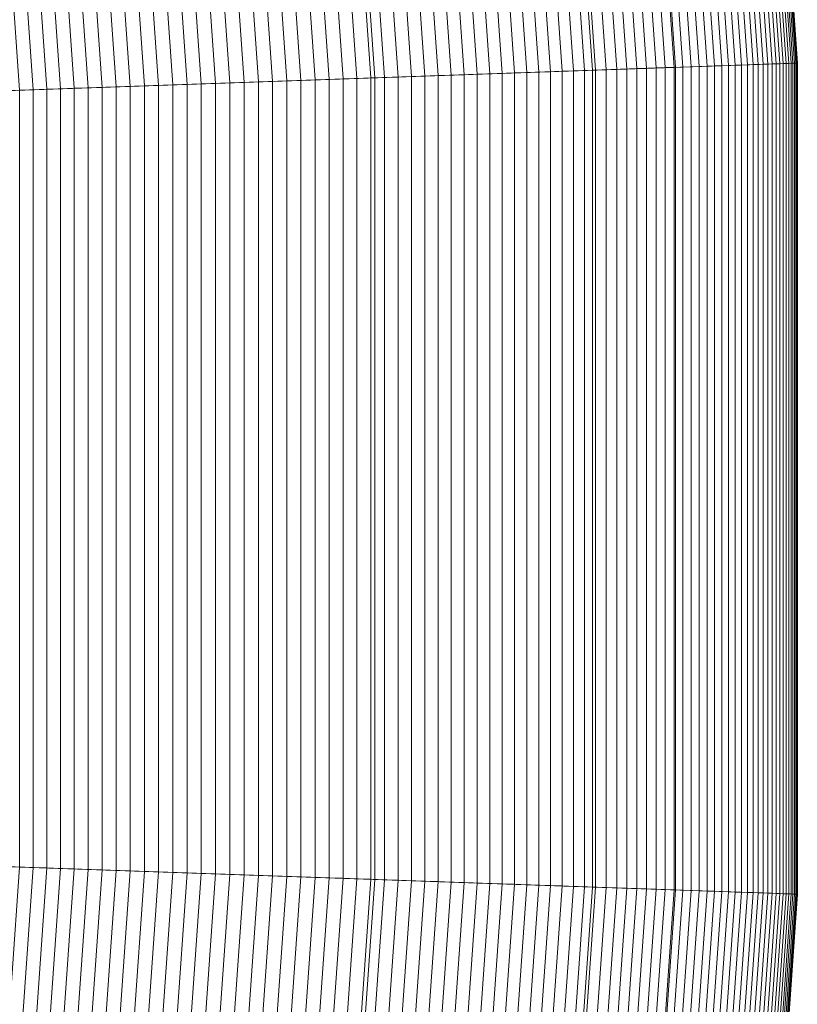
# Model space of a CAD drawing. Header units: centimetres. Extents: x -21.9 to 23.1, y -23 to 22.
# Tile 105 of 191: x 21.6 to 23.1, y -1.5 to 0.4. Entities that reach past the tile are written whole.
import ezdxf

# ---------------------------------------------------------------- set-up
doc = ezdxf.new("R2010")
doc.units = ezdxf.units.CM
doc.header["$LTSCALE"] = 2.54
doc.layers.add('Lucido design-1', color=7, linetype='Continuous')

# ---------------------------------------------------------------- blocks, each defined once
blk = doc.blocks.new('Gruppo-2-1')
at = {"color": 5, "linetype": 'Continuous', "lineweight": 9}
for points in [[(23.0591, 0.2749, -1001.3271), (22.9496, 1.8408, -1001.3271), (12.6165, 0.7548, -1001.3271), (12.6754, -0.0877, -1001.3271)], [(22.2608, 0.247, -1010.1271), (22.1552, 1.7574, -1010.1271), (22.9496, 1.8408, -1010.1271), (23.0591, 0.2749, -1010.1271)], [(22.6723, 0.2614, -940.9271), (22.5647, 1.8004, -940.9271), (22.9496, 1.8408, -940.9271), (23.0591, 0.2749, -940.9271)], [(22.8885, 0.2689, -923.4387), (22.7799, 1.823, -923.4387), (22.7652, 1.8215, -923.416), (22.8738, 0.2684, -923.416)], [(22.9027, 0.2694, -923.4616), (22.7939, 1.8245, -923.4616), (22.7799, 1.823, -923.4387), (22.8885, 0.2689, -923.4387)], [(22.9163, 0.2699, -923.485), (22.8075, 1.8259, -923.485), (22.7939, 1.8245, -923.4616), (22.9027, 0.2694, -923.4616)], [(22.9293, 0.2704, -923.5086), (22.8204, 1.8273, -923.5086), (22.8075, 1.8259, -923.485), (22.9163, 0.2699, -923.485)], [(22.9417, 0.2708, -923.5326), (22.8328, 1.8286, -923.5326), (22.8204, 1.8273, -923.5086), (22.9293, 0.2704, -923.5086)], [(22.9535, 0.2712, -923.5568), (22.8445, 1.8298, -923.5568), (22.8328, 1.8286, -923.5326), (22.9417, 0.2708, -923.5326)], [(22.9648, 0.2716, -923.5814), (22.8557, 1.831, -923.5814), (22.8445, 1.8298, -923.5568), (22.9535, 0.2712, -923.5568)], [(22.9754, 0.272, -923.6062), (22.8663, 1.8321, -923.6062), (22.8557, 1.831, -923.5814), (22.9648, 0.2716, -923.5814)], [(22.9854, 0.2723, -923.6312), (22.8763, 1.8331, -923.6312), (22.8663, 1.8321, -923.6062), (22.9754, 0.272, -923.6062)], [(22.9948, 0.2726, -923.6565), (22.8856, 1.8341, -923.6565), (22.8763, 1.8331, -923.6312), (22.9854, 0.2723, -923.6312)], [(23.0036, 0.273, -923.6821), (22.8944, 1.835, -923.6821), (22.8856, 1.8341, -923.6565), (22.9948, 0.2726, -923.6565)], [(23.0117, 0.2732, -923.7078), (22.9025, 1.8359, -923.7078), (22.8944, 1.835, -923.6821), (23.0036, 0.273, -923.6821)], [(23.0192, 0.2735, -923.7337), (22.9099, 1.8367, -923.7337), (22.9025, 1.8359, -923.7078), (23.0117, 0.2732, -923.7078)], [(23.0261, 0.2737, -923.7598), (22.9168, 1.8374, -923.7598), (22.9099, 1.8367, -923.7337), (23.0192, 0.2735, -923.7337)], [(23.0324, 0.274, -923.7861), (22.923, 1.8381, -923.7861), (22.9168, 1.8374, -923.7598), (23.0261, 0.2737, -923.7598)], [(23.0379, 0.2742, -923.8125), (22.9285, 1.8386, -923.8125), (22.923, 1.8381, -923.7861), (23.0324, 0.274, -923.7861)], [(23.0429, 0.2743, -923.839), (22.9335, 1.8392, -923.839), (22.9285, 1.8386, -923.8125), (23.0379, 0.2742, -923.8125)], [(23.0472, 0.2745, -923.8657), (22.9377, 1.8396, -923.8657), (22.9335, 1.8392, -923.839), (23.0429, 0.2743, -923.839)], [(23.0508, 0.2746, -923.8924), (22.9413, 1.84, -923.8924), (22.9377, 1.8396, -923.8657), (23.0472, 0.2745, -923.8657)], [(23.0538, 0.2747, -923.9193), (22.9443, 1.8403, -923.9193), (22.9413, 1.84, -923.8924), (23.0508, 0.2746, -923.8924)], [(23.0561, 0.2748, -923.9462), (22.9466, 1.8405, -923.9462), (22.9443, 1.8403, -923.9193), (23.0538, 0.2747, -923.9193)], [(23.0577, 0.2748, -923.9731), (22.9482, 1.8407, -923.9731), (22.9466, 1.8405, -923.9462), (23.0561, 0.2748, -923.9462)], [(23.0587, 0.2749, -924.0001), (22.9492, 1.8408, -924.0001), (22.9482, 1.8407, -923.9731), (23.0577, 0.2748, -923.9731)], [(23.0591, 0.2749, -924.0271), (22.9496, 1.8408, -924.0271), (22.9492, 1.8408, -924.0001), (23.0587, 0.2749, -924.0001)], [(23.0591, 0.2749, -1010.1271), (22.9496, 1.8408, -1010.1271), (22.9496, 1.8408, -1001.3271), (23.0591, 0.2749, -1001.3271)], [(23.0591, 0.2749, -940.9271), (22.9496, 1.8408, -940.9271), (22.9496, 1.8408, -924.0271), (23.0591, 0.2749, -924.0271)], [(22.6723, 0.2614, -941.3271), (22.5647, 1.8004, -941.3271), (22.7208, 1.8168, -941.3271), (22.8292, 0.2669, -941.3271)], [(22.8292, 0.2669, -1000.9271), (22.7208, 1.8168, -1000.9271), (22.5647, 1.8004, -1000.9271), (22.6723, 0.2614, -1000.9271)], [(22.7178, 0.263, -923.2305), (22.61, 1.8052, -923.2305), (22.5903, 1.8031, -923.2122), (22.6981, 0.2623, -923.2122)], [(22.7371, 0.2636, -923.2494), (22.6292, 1.8072, -923.2494), (22.61, 1.8052, -923.2305), (22.7178, 0.263, -923.2305)], [(22.756, 0.2643, -923.2687), (22.6479, 1.8091, -923.2687), (22.6292, 1.8072, -923.2494), (22.7371, 0.2636, -923.2494)], [(22.7743, 0.2649, -923.2885), (22.6662, 1.8111, -923.2885), (22.6479, 1.8091, -923.2687), (22.756, 0.2643, -923.2687)], [(22.7922, 0.2656, -923.3087), (22.684, 1.8129, -923.3087), (22.6662, 1.8111, -923.2885), (22.7743, 0.2649, -923.2885)], [(22.8096, 0.2662, -923.3293), (22.7013, 1.8148, -923.3293), (22.684, 1.8129, -923.3087), (22.7922, 0.2656, -923.3087)], [(22.8264, 0.2668, -923.3504), (22.7181, 1.8165, -923.3504), (22.7013, 1.8148, -923.3293), (22.8096, 0.2662, -923.3293)], [(22.8428, 0.2673, -923.3719), (22.7343, 1.8182, -923.3719), (22.7181, 1.8165, -923.3504), (22.8264, 0.2668, -923.3504)], [(22.8292, 0.2669, -941.3271), (22.7208, 1.8168, -941.3271), (22.7208, 1.8168, -1000.9271), (22.8292, 0.2669, -1000.9271)], [(22.8586, 0.2679, -923.3938), (22.75, 1.8199, -923.3938), (22.7343, 1.8182, -923.3719), (22.8428, 0.2673, -923.3719)], [(22.8738, 0.2684, -923.416), (22.7652, 1.8215, -923.416), (22.75, 1.8199, -923.3938), (22.8586, 0.2679, -923.3938)], [(10.5767, -0.161, -940.4271), (10.528, 0.5353, -940.4271), (22.5647, 1.8004, -940.4271), (22.6723, 0.2614, -940.4271)], [(10.5767, -0.161, -940.4271), (10.528, 0.5353, -940.4271), (22.5647, 1.8004, -940.4271), (22.6723, 0.2614, -940.4271)], [(22.6723, 0.2614, -1001.3271), (22.5647, 1.8004, -1001.3271), (12.6165, 0.7548, -1001.3271), (12.6754, -0.0877, -1001.3271)], [(22.548, 0.257, -923.0979), (22.4409, 1.7874, -923.0979), (22.4181, 1.785, -923.0837), (22.525, 0.2562, -923.0837)], [(22.5706, 0.2578, -923.1126), (22.4634, 1.7898, -923.1126), (22.4409, 1.7874, -923.0979), (22.548, 0.257, -923.0979)], [(22.5928, 0.2586, -923.1279), (22.4856, 1.7921, -923.1279), (22.4634, 1.7898, -923.1126), (22.5706, 0.2578, -923.1126)], [(22.6147, 0.2594, -923.1437), (22.5073, 1.7944, -923.1437), (22.4856, 1.7921, -923.1279), (22.5928, 0.2586, -923.1279)], [(22.6361, 0.2601, -923.16), (22.5287, 1.7966, -923.16), (22.5073, 1.7944, -923.1437), (22.6147, 0.2594, -923.1437)], [(22.6572, 0.2609, -923.1769), (22.5497, 1.7988, -923.1769), (22.5287, 1.7966, -923.16), (22.6361, 0.2601, -923.16)], [(22.6779, 0.2616, -923.1943), (22.5702, 1.801, -923.1943), (22.5497, 1.7988, -923.1769), (22.6572, 0.2609, -923.1769)], [(22.6723, 0.2614, -940.4271), (22.5647, 1.8004, -940.4271), (22.5647, 1.8004, -941.3271), (22.6723, 0.2614, -941.3271)], [(22.6723, 0.2614, -1000.9271), (22.5647, 1.8004, -1000.9271), (22.5647, 1.8004, -1001.3271), (22.6723, 0.2614, -1001.3271)], [(22.6723, 0.2614, -940.4271), (22.5647, 1.8004, -940.4271), (22.5647, 1.8004, -940.9271), (22.6723, 0.2614, -940.9271)], [(22.6981, 0.2623, -923.2122), (22.5903, 1.8031, -923.2122), (22.5702, 1.801, -923.1943), (22.6779, 0.2616, -923.1943)], [(22.3555, 0.2503, -923.0009), (22.2494, 1.7673, -923.0009), (22.2243, 1.7646, -922.9915), (22.3302, 0.2494, -922.9915)], [(22.3805, 0.2512, -923.011), (22.2743, 1.7699, -923.011), (22.2494, 1.7673, -923.0009), (22.3555, 0.2503, -923.0009)], [(22.4053, 0.2521, -923.0216), (22.299, 1.7725, -923.0216), (22.2743, 1.7699, -923.011), (22.3805, 0.2512, -923.011)], [(22.4299, 0.2529, -923.0328), (22.3234, 1.775, -923.0328), (22.299, 1.7725, -923.0216), (22.4053, 0.2521, -923.0216)], [(22.4541, 0.2538, -923.0447), (22.3476, 1.7776, -923.0447), (22.3234, 1.775, -923.0328), (22.4299, 0.2529, -923.0328)], [(22.4781, 0.2546, -923.0571), (22.3714, 1.7801, -923.0571), (22.3476, 1.7776, -923.0447), (22.4541, 0.2538, -923.0447)], [(22.5017, 0.2554, -923.0701), (22.3949, 1.7825, -923.0701), (22.3714, 1.7801, -923.0571), (22.4781, 0.2546, -923.0571)], [(22.525, 0.2562, -923.0837), (22.4181, 1.785, -923.0837), (22.3949, 1.7825, -923.0701), (22.5017, 0.2554, -923.0701)], [(12.6754, -0.0877, -1010.9271), (12.6165, 0.7548, -1010.9271), (22.1552, 1.7574, -1010.9271), (22.2608, 0.247, -1010.9271)], [(22.1744, 0.244, -922.9484), (22.0692, 1.7483, -922.9484), (22.0428, 1.7455, -922.9434), (22.1478, 0.2431, -922.9434)], [(22.2007, 0.2449, -922.954), (22.0954, 1.7511, -922.954), (22.0692, 1.7483, -922.9484), (22.1744, 0.244, -922.9484)], [(22.227, 0.2458, -922.9602), (22.1215, 1.7538, -922.9602), (22.0954, 1.7511, -922.954), (22.2007, 0.2449, -922.954)], [(22.2531, 0.2467, -922.9671), (22.1475, 1.7565, -922.9671), (22.1215, 1.7538, -922.9602), (22.227, 0.2458, -922.9602)], [(22.279, 0.2476, -922.9746), (22.1733, 1.7593, -922.9746), (22.1475, 1.7565, -922.9671), (22.2531, 0.2467, -922.9671)], [(22.2608, 0.247, -1010.9271), (22.1552, 1.7574, -1010.9271), (22.1552, 1.7574, -1010.1271), (22.2608, 0.247, -1010.1271)], [(22.3047, 0.2485, -922.9828), (22.1989, 1.7619, -922.9828), (22.1733, 1.7593, -922.9746), (22.279, 0.2476, -922.9746)], [(22.3302, 0.2494, -922.9915), (22.2243, 1.7646, -922.9915), (22.1989, 1.7619, -922.9828), (22.3047, 0.2485, -922.9828)], [(22.0139, 0.2384, -922.9286), (21.9094, 1.7315, -922.9286), (21.8826, 1.7287, -922.9276), (21.9869, 0.2374, -922.9276)], [(22.0408, 0.2393, -922.9302), (21.9362, 1.7343, -922.9302), (21.9094, 1.7315, -922.9286), (22.0139, 0.2384, -922.9286)], [(22.0677, 0.2403, -922.9325), (21.963, 1.7372, -922.9325), (21.9362, 1.7343, -922.9302), (22.0408, 0.2393, -922.9302)], [(22.0945, 0.2412, -922.9355), (21.9897, 1.74, -922.9355), (21.963, 1.7372, -922.9325), (22.0677, 0.2403, -922.9325)], [(22.1212, 0.2421, -922.9392), (22.0163, 1.7428, -922.9392), (21.9897, 1.74, -922.9355), (22.0945, 0.2412, -922.9355)], [(22.1478, 0.2431, -922.9434), (22.0428, 1.7455, -922.9434), (22.0163, 1.7428, -922.9392), (22.1212, 0.2421, -922.9392)], [(21.8254, 0.2318, -922.9355), (21.7219, 1.7118, -922.9355), (21.6953, 1.709, -922.9392), (21.7986, 0.2309, -922.9392)], [(21.8522, 0.2327, -922.9325), (21.7486, 1.7146, -922.9325), (21.7219, 1.7118, -922.9355), (21.8254, 0.2318, -922.9355)], [(21.8791, 0.2337, -922.9302), (21.7753, 1.7174, -922.9302), (21.7486, 1.7146, -922.9325), (21.8522, 0.2327, -922.9325)], [(21.906, 0.2346, -922.9286), (21.8021, 1.7202, -922.9286), (21.7753, 1.7174, -922.9302), (21.8791, 0.2337, -922.9302)], [(21.9329, 0.2356, -922.9276), (21.8289, 1.7231, -922.9276), (21.8021, 1.7202, -922.9286), (21.906, 0.2346, -922.9286)], [(21.9599, 0.2365, -922.9271), (21.8558, 1.7259, -922.9271), (21.8289, 1.7231, -922.9276), (21.9329, 0.2356, -922.9276)], [(21.9869, 0.2374, -922.9276), (21.8826, 1.7287, -922.9276), (21.8558, 1.7259, -922.9271), (21.9599, 0.2365, -922.9271)], [(21.9599, 0.2365, -922.9271), (21.8558, 1.7259, -922.9271), (21.9599, 0.2365, -922.9271)], [(21.9599, 0.2365, -922.9271), (21.8558, 1.7259, -922.9271), (21.8558, 1.7259, -922.9271)], [(21.6409, 0.2254, -922.9746), (21.5383, 1.6925, -922.9746), (21.5127, 1.6898, -922.9828), (21.6151, 0.2245, -922.9828)], [(21.6668, 0.2263, -922.9671), (21.564, 1.6952, -922.9671), (21.5383, 1.6925, -922.9746), (21.6409, 0.2254, -922.9746)], [(21.6929, 0.2272, -922.9602), (21.59, 1.698, -922.9602), (21.564, 1.6952, -922.9671), (21.6668, 0.2263, -922.9671)], [(21.7191, 0.2281, -922.954), (21.6161, 1.7007, -922.954), (21.59, 1.698, -922.9602), (21.6929, 0.2272, -922.9602)], [(21.7455, 0.229, -922.9484), (21.6424, 1.7035, -922.9484), (21.6161, 1.7007, -922.954), (21.7191, 0.2281, -922.954)], [(21.772, 0.2299, -922.9434), (21.6688, 1.7062, -922.9434), (21.6424, 1.7035, -922.9484), (21.7455, 0.229, -922.9484)], [(21.7986, 0.2309, -922.9392), (21.6953, 1.709, -922.9392), (21.6688, 1.7062, -922.9434), (21.772, 0.2299, -922.9434)], [(21.6151, 0.2245, -922.9828), (21.5127, 1.6898, -922.9828), (21.4873, 1.6872, -922.9915), (21.5896, 0.2236, -922.9915)], [(10.5767, -0.859, -940.4271), (10.5767, -0.161, -940.4271), (22.6723, 0.2614, -940.4271), (22.6723, -1.2814, -940.4271)], [(10.5767, -0.859, -940.4271), (10.5767, -0.161, -940.4271), (22.6723, 0.2614, -940.4271), (22.6723, -1.2814, -940.4271)], [(23.0591, -1.2949, -1001.3271), (23.0591, 0.2749, -1001.3271), (12.6754, -0.0877, -1001.3271), (12.6754, -0.9323, -1001.3271)], [(22.6723, -1.2814, -1001.3271), (22.6723, 0.2614, -1001.3271), (12.6754, -0.0877, -1001.3271), (12.6754, -0.9323, -1001.3271)], [(22.2608, -1.267, -1010.1271), (22.2608, 0.247, -1010.1271), (23.0591, 0.2749, -1010.1271), (23.0591, -1.2949, -1010.1271)], [(22.6572, -1.2809, -923.1769), (22.6572, 0.2609, -923.1769), (22.6361, 0.2601, -923.16), (22.6361, -1.2801, -923.16)], [(22.6779, -1.2816, -923.1943), (22.6779, 0.2616, -923.1943), (22.6572, 0.2609, -923.1769), (22.6572, -1.2809, -923.1769)], [(22.6723, -1.2814, -940.9271), (22.6723, 0.2614, -940.9271), (23.0591, 0.2749, -940.9271), (23.0591, -1.2949, -940.9271)], [(22.6723, -1.2814, -941.3271), (22.6723, 0.2614, -941.3271), (22.8292, 0.2669, -941.3271), (22.8292, -1.2869, -941.3271)], [(22.8292, -1.2869, -1000.9271), (22.8292, 0.2669, -1000.9271), (22.6723, 0.2614, -1000.9271), (22.6723, -1.2814, -1000.9271)], [(22.6723, -1.2814, -940.4271), (22.6723, 0.2614, -940.4271), (22.6723, 0.2614, -941.3271), (22.6723, -1.2814, -941.3271)], [(22.6723, -1.2814, -1000.9271), (22.6723, 0.2614, -1000.9271), (22.6723, 0.2614, -1001.3271), (22.6723, -1.2814, -1001.3271)], [(22.6723, -1.2814, -940.4271), (22.6723, 0.2614, -940.4271), (22.6723, 0.2614, -940.9271), (22.6723, -1.2814, -940.9271)], [(22.6981, -1.2823, -923.2122), (22.6981, 0.2623, -923.2122), (22.6779, 0.2616, -923.1943), (22.6779, -1.2816, -923.1943)], [(22.7178, -1.283, -923.2305), (22.7178, 0.263, -923.2305), (22.6981, 0.2623, -923.2122), (22.6981, -1.2823, -923.2122)], [(22.7371, -1.2836, -923.2494), (22.7371, 0.2636, -923.2494), (22.7178, 0.263, -923.2305), (22.7178, -1.283, -923.2305)], [(22.756, -1.2843, -923.2687), (22.756, 0.2643, -923.2687), (22.7371, 0.2636, -923.2494), (22.7371, -1.2836, -923.2494)], [(22.7743, -1.2849, -923.2885), (22.7743, 0.2649, -923.2885), (22.756, 0.2643, -923.2687), (22.756, -1.2843, -923.2687)], [(22.7922, -1.2856, -923.3087), (22.7922, 0.2656, -923.3087), (22.7743, 0.2649, -923.2885), (22.7743, -1.2849, -923.2885)], [(22.8096, -1.2862, -923.3293), (22.8096, 0.2662, -923.3293), (22.7922, 0.2656, -923.3087), (22.7922, -1.2856, -923.3087)], [(22.8264, -1.2868, -923.3504), (22.8264, 0.2668, -923.3504), (22.8096, 0.2662, -923.3293), (22.8096, -1.2862, -923.3293)], [(22.8428, -1.2873, -923.3719), (22.8428, 0.2673, -923.3719), (22.8264, 0.2668, -923.3504), (22.8264, -1.2868, -923.3504)], [(22.8292, -1.2869, -941.3271), (22.8292, 0.2669, -941.3271), (22.8292, 0.2669, -1000.9271), (22.8292, -1.2869, -1000.9271)], [(22.8586, -1.2879, -923.3938), (22.8586, 0.2679, -923.3938), (22.8428, 0.2673, -923.3719), (22.8428, -1.2873, -923.3719)], [(22.8738, -1.2884, -923.416), (22.8738, 0.2684, -923.416), (22.8586, 0.2679, -923.3938), (22.8586, -1.2879, -923.3938)], [(22.8885, -1.2889, -923.4387), (22.8885, 0.2689, -923.4387), (22.8738, 0.2684, -923.416), (22.8738, -1.2884, -923.416)], [(22.9027, -1.2894, -923.4616), (22.9027, 0.2694, -923.4616), (22.8885, 0.2689, -923.4387), (22.8885, -1.2889, -923.4387)], [(22.9163, -1.2899, -923.485), (22.9163, 0.2699, -923.485), (22.9027, 0.2694, -923.4616), (22.9027, -1.2894, -923.4616)], [(22.9293, -1.2904, -923.5086), (22.9293, 0.2704, -923.5086), (22.9163, 0.2699, -923.485), (22.9163, -1.2899, -923.485)], [(22.9417, -1.2908, -923.5326), (22.9417, 0.2708, -923.5326), (22.9293, 0.2704, -923.5086), (22.9293, -1.2904, -923.5086)], [(22.9535, -1.2912, -923.5568), (22.9535, 0.2712, -923.5568), (22.9417, 0.2708, -923.5326), (22.9417, -1.2908, -923.5326)], [(22.9648, -1.2916, -923.5814), (22.9648, 0.2716, -923.5814), (22.9535, 0.2712, -923.5568), (22.9535, -1.2912, -923.5568)], [(22.9754, -1.292, -923.6062), (22.9754, 0.272, -923.6062), (22.9648, 0.2716, -923.5814), (22.9648, -1.2916, -923.5814)], [(22.9854, -1.2923, -923.6312), (22.9854, 0.2723, -923.6312), (22.9754, 0.272, -923.6062), (22.9754, -1.292, -923.6062)], [(22.9948, -1.2926, -923.6565), (22.9948, 0.2726, -923.6565), (22.9854, 0.2723, -923.6312), (22.9854, -1.2923, -923.6312)], [(23.0036, -1.293, -923.6821), (23.0036, 0.273, -923.6821), (22.9948, 0.2726, -923.6565), (22.9948, -1.2926, -923.6565)], [(23.0117, -1.2932, -923.7078), (23.0117, 0.2732, -923.7078), (23.0036, 0.273, -923.6821), (23.0036, -1.293, -923.6821)], [(23.0192, -1.2935, -923.7337), (23.0192, 0.2735, -923.7337), (23.0117, 0.2732, -923.7078), (23.0117, -1.2932, -923.7078)], [(23.0261, -1.2937, -923.7598), (23.0261, 0.2737, -923.7598), (23.0192, 0.2735, -923.7337), (23.0192, -1.2935, -923.7337)], [(23.0324, -1.294, -923.7861), (23.0324, 0.274, -923.7861), (23.0261, 0.2737, -923.7598), (23.0261, -1.2937, -923.7598)], [(23.0379, -1.2942, -923.8125), (23.0379, 0.2742, -923.8125), (23.0324, 0.274, -923.7861), (23.0324, -1.294, -923.7861)], [(23.0429, -1.2943, -923.839), (23.0429, 0.2743, -923.839), (23.0379, 0.2742, -923.8125), (23.0379, -1.2942, -923.8125)], [(23.0472, -1.2945, -923.8657), (23.0472, 0.2745, -923.8657), (23.0429, 0.2743, -923.839), (23.0429, -1.2943, -923.839)], [(23.0508, -1.2946, -923.8924), (23.0508, 0.2746, -923.8924), (23.0472, 0.2745, -923.8657), (23.0472, -1.2945, -923.8657)], [(23.0538, -1.2947, -923.9193), (23.0538, 0.2747, -923.9193), (23.0508, 0.2746, -923.8924), (23.0508, -1.2946, -923.8924)], [(23.0561, -1.2948, -923.9462), (23.0561, 0.2748, -923.9462), (23.0538, 0.2747, -923.9193), (23.0538, -1.2947, -923.9193)], [(23.0577, -1.2948, -923.9731), (23.0577, 0.2748, -923.9731), (23.0561, 0.2748, -923.9462), (23.0561, -1.2948, -923.9462)], [(23.0587, -1.2949, -924.0001), (23.0587, 0.2749, -924.0001), (23.0577, 0.2748, -923.9731), (23.0577, -1.2948, -923.9731)], [(23.0591, -1.2949, -924.0271), (23.0591, 0.2749, -924.0271), (23.0587, 0.2749, -924.0001), (23.0587, -1.2949, -924.0001)], [(23.0591, -1.2949, -1010.1271), (23.0591, 0.2749, -1010.1271), (23.0591, 0.2749, -1001.3271), (23.0591, -1.2949, -1001.3271)], [(23.0591, -1.2949, -940.9271), (23.0591, 0.2749, -940.9271), (23.0591, 0.2749, -924.0271), (23.0591, -1.2949, -924.0271)], [(12.6754, -0.9323, -1010.9271), (12.6754, -0.0877, -1010.9271), (22.2608, 0.247, -1010.9271), (22.2608, -1.267, -1010.9271)], [(22.1212, -1.2621, -922.9392), (22.1212, 0.2421, -922.9392), (22.0945, 0.2412, -922.9355), (22.0945, -1.2612, -922.9355)], [(22.1478, -1.2631, -922.9434), (22.1478, 0.2431, -922.9434), (22.1212, 0.2421, -922.9392), (22.1212, -1.2621, -922.9392)], [(22.1744, -1.264, -922.9484), (22.1744, 0.244, -922.9484), (22.1478, 0.2431, -922.9434), (22.1478, -1.2631, -922.9434)], [(22.2007, -1.2649, -922.954), (22.2007, 0.2449, -922.954), (22.1744, 0.244, -922.9484), (22.1744, -1.264, -922.9484)], [(22.227, -1.2658, -922.9602), (22.227, 0.2458, -922.9602), (22.2007, 0.2449, -922.954), (22.2007, -1.2649, -922.954)], [(22.2531, -1.2667, -922.9671), (22.2531, 0.2467, -922.9671), (22.227, 0.2458, -922.9602), (22.227, -1.2658, -922.9602)], [(22.279, -1.2676, -922.9746), (22.279, 0.2476, -922.9746), (22.2531, 0.2467, -922.9671), (22.2531, -1.2667, -922.9671)], [(22.2608, -1.267, -1010.9271), (22.2608, 0.247, -1010.9271), (22.2608, 0.247, -1010.1271), (22.2608, -1.267, -1010.1271)], [(22.3047, -1.2685, -922.9828), (22.3047, 0.2485, -922.9828), (22.279, 0.2476, -922.9746), (22.279, -1.2676, -922.9746)], [(22.3302, -1.2694, -922.9915), (22.3302, 0.2494, -922.9915), (22.3047, 0.2485, -922.9828), (22.3047, -1.2685, -922.9828)], [(22.3555, -1.2703, -923.0009), (22.3555, 0.2503, -923.0009), (22.3302, 0.2494, -922.9915), (22.3302, -1.2694, -922.9915)], [(22.3805, -1.2712, -923.011), (22.3805, 0.2512, -923.011), (22.3555, 0.2503, -923.0009), (22.3555, -1.2703, -923.0009)], [(22.4053, -1.2721, -923.0216), (22.4053, 0.2521, -923.0216), (22.3805, 0.2512, -923.011), (22.3805, -1.2712, -923.011)], [(22.4299, -1.2729, -923.0328), (22.4299, 0.2529, -923.0328), (22.4053, 0.2521, -923.0216), (22.4053, -1.2721, -923.0216)], [(22.4541, -1.2738, -923.0447), (22.4541, 0.2538, -923.0447), (22.4299, 0.2529, -923.0328), (22.4299, -1.2729, -923.0328)], [(22.4781, -1.2746, -923.0571), (22.4781, 0.2546, -923.0571), (22.4541, 0.2538, -923.0447), (22.4541, -1.2738, -923.0447)], [(22.5017, -1.2754, -923.0701), (22.5017, 0.2554, -923.0701), (22.4781, 0.2546, -923.0571), (22.4781, -1.2746, -923.0571)], [(22.525, -1.2762, -923.0837), (22.525, 0.2562, -923.0837), (22.5017, 0.2554, -923.0701), (22.5017, -1.2754, -923.0701)], [(22.548, -1.277, -923.0979), (22.548, 0.257, -923.0979), (22.525, 0.2562, -923.0837), (22.525, -1.2762, -923.0837)], [(22.5706, -1.2778, -923.1126), (22.5706, 0.2578, -923.1126), (22.548, 0.257, -923.0979), (22.548, -1.277, -923.0979)], [(22.5928, -1.2786, -923.1279), (22.5928, 0.2586, -923.1279), (22.5706, 0.2578, -923.1126), (22.5706, -1.2778, -923.1126)], [(22.6147, -1.2794, -923.1437), (22.6147, 0.2594, -923.1437), (22.5928, 0.2586, -923.1279), (22.5928, -1.2786, -923.1279)], [(22.6361, -1.2801, -923.16), (22.6361, 0.2601, -923.16), (22.6147, 0.2594, -923.1437), (22.6147, -1.2794, -923.1437)], [(21.6151, -1.2445, -922.9828), (21.6151, 0.2245, -922.9828), (21.5896, 0.2236, -922.9915), (21.5896, -1.2436, -922.9915)], [(21.6409, -1.2454, -922.9746), (21.6409, 0.2254, -922.9746), (21.6151, 0.2245, -922.9828), (21.6151, -1.2445, -922.9828)], [(21.6668, -1.2463, -922.9671), (21.6668, 0.2263, -922.9671), (21.6409, 0.2254, -922.9746), (21.6409, -1.2454, -922.9746)], [(21.6929, -1.2472, -922.9602), (21.6929, 0.2272, -922.9602), (21.6668, 0.2263, -922.9671), (21.6668, -1.2463, -922.9671)], [(21.7191, -1.2481, -922.954), (21.7191, 0.2281, -922.954), (21.6929, 0.2272, -922.9602), (21.6929, -1.2472, -922.9602)], [(21.7455, -1.249, -922.9484), (21.7455, 0.229, -922.9484), (21.7191, 0.2281, -922.954), (21.7191, -1.2481, -922.954)], [(21.772, -1.2499, -922.9434), (21.772, 0.2299, -922.9434), (21.7455, 0.229, -922.9484), (21.7455, -1.249, -922.9484)], [(21.7986, -1.2509, -922.9392), (21.7986, 0.2309, -922.9392), (21.772, 0.2299, -922.9434), (21.772, -1.2499, -922.9434)], [(21.8254, -1.2518, -922.9355), (21.8254, 0.2318, -922.9355), (21.7986, 0.2309, -922.9392), (21.7986, -1.2509, -922.9392)], [(21.8522, -1.2527, -922.9325), (21.8522, 0.2327, -922.9325), (21.8254, 0.2318, -922.9355), (21.8254, -1.2518, -922.9355)], [(21.8791, -1.2537, -922.9302), (21.8791, 0.2337, -922.9302), (21.8522, 0.2327, -922.9325), (21.8522, -1.2527, -922.9325)], [(21.906, -1.2546, -922.9286), (21.906, 0.2346, -922.9286), (21.8791, 0.2337, -922.9302), (21.8791, -1.2537, -922.9302)], [(21.9329, -1.2556, -922.9276), (21.9329, 0.2356, -922.9276), (21.906, 0.2346, -922.9286), (21.906, -1.2546, -922.9286)], [(21.9599, -1.2565, -922.9271), (21.9599, 0.2365, -922.9271), (21.9329, 0.2356, -922.9276), (21.9329, -1.2556, -922.9276)], [(21.9869, -1.2574, -922.9276), (21.9869, 0.2374, -922.9276), (21.9599, 0.2365, -922.9271), (21.9599, -1.2565, -922.9271)], [(21.9599, -1.2565, -922.9271), (21.9599, 0.2365, -922.9271), (21.9599, -1.2565, -922.9271)], [(21.9599, -1.2565, -922.9271), (21.9599, 0.2365, -922.9271), (21.9599, 0.2365, -922.9271)], [(22.0139, -1.2584, -922.9286), (22.0139, 0.2384, -922.9286), (21.9869, 0.2374, -922.9276), (21.9869, -1.2574, -922.9276)], [(22.0408, -1.2593, -922.9302), (22.0408, 0.2393, -922.9302), (22.0139, 0.2384, -922.9286), (22.0139, -1.2584, -922.9286)], [(22.0677, -1.2603, -922.9325), (22.0677, 0.2403, -922.9325), (22.0408, 0.2393, -922.9302), (22.0408, -1.2593, -922.9302)], [(22.0945, -1.2612, -922.9355), (22.0945, 0.2412, -922.9355), (22.0677, 0.2403, -922.9325), (22.0677, -1.2603, -922.9325)], [(10.528, -1.5553, -940.4271), (10.5767, -0.859, -940.4271), (22.6723, -1.2814, -940.4271), (22.5647, -2.8204, -940.4271)], [(10.528, -1.5553, -940.4271), (10.5767, -0.859, -940.4271), (22.6723, -1.2814, -940.4271), (22.5647, -2.8204, -940.4271)], [(22.9496, -2.8608, -1001.3271), (23.0591, -1.2949, -1001.3271), (12.6754, -0.9323, -1001.3271), (12.6165, -1.7748, -1001.3271)], [(12.6165, -1.7748, -1010.9271), (12.6754, -0.9323, -1010.9271), (22.2608, -1.267, -1010.9271), (22.1552, -2.7774, -1010.9271)], [(22.5647, -2.8204, -1001.3271), (22.6723, -1.2814, -1001.3271), (12.6754, -0.9323, -1001.3271), (12.6165, -1.7748, -1001.3271)], [(21.5127, -2.7098, -922.9828), (21.6151, -1.2445, -922.9828), (21.5896, -1.2436, -922.9915), (21.4873, -2.7072, -922.9915)], [(21.5383, -2.7125, -922.9746), (21.6409, -1.2454, -922.9746), (21.6151, -1.2445, -922.9828), (21.5127, -2.7098, -922.9828)], [(21.564, -2.7152, -922.9671), (21.6668, -1.2463, -922.9671), (21.6409, -1.2454, -922.9746), (21.5383, -2.7125, -922.9746)], [(21.59, -2.718, -922.9602), (21.6929, -1.2472, -922.9602), (21.6668, -1.2463, -922.9671), (21.564, -2.7152, -922.9671)], [(21.6161, -2.7207, -922.954), (21.7191, -1.2481, -922.954), (21.6929, -1.2472, -922.9602), (21.59, -2.718, -922.9602)], [(21.6424, -2.7235, -922.9484), (21.7455, -1.249, -922.9484), (21.7191, -1.2481, -922.954), (21.6161, -2.7207, -922.954)], [(21.6688, -2.7262, -922.9434), (21.772, -1.2499, -922.9434), (21.7455, -1.249, -922.9484), (21.6424, -2.7235, -922.9484)], [(21.6953, -2.729, -922.9392), (21.7986, -1.2509, -922.9392), (21.772, -1.2499, -922.9434), (21.6688, -2.7262, -922.9434)], [(21.7219, -2.7318, -922.9355), (21.8254, -1.2518, -922.9355), (21.7986, -1.2509, -922.9392), (21.6953, -2.729, -922.9392)], [(21.7486, -2.7346, -922.9325), (21.8522, -1.2527, -922.9325), (21.8254, -1.2518, -922.9355), (21.7219, -2.7318, -922.9355)], [(21.7753, -2.7374, -922.9302), (21.8791, -1.2537, -922.9302), (21.8522, -1.2527, -922.9325), (21.7486, -2.7346, -922.9325)], [(21.8021, -2.7402, -922.9286), (21.906, -1.2546, -922.9286), (21.8791, -1.2537, -922.9302), (21.7753, -2.7374, -922.9302)], [(21.8289, -2.7431, -922.9276), (21.9329, -1.2556, -922.9276), (21.906, -1.2546, -922.9286), (21.8021, -2.7402, -922.9286)], [(21.8558, -2.7459, -922.9271), (21.9599, -1.2565, -922.9271), (21.9329, -1.2556, -922.9276), (21.8289, -2.7431, -922.9276)], [(21.8558, -2.7459, -922.9271), (21.9599, -1.2565, -922.9271), (21.8558, -2.7459, -922.9271)], [(21.8558, -2.7459, -922.9271), (21.9599, -1.2565, -922.9271), (21.9599, -1.2565, -922.9271)], [(21.8826, -2.7487, -922.9276), (21.9869, -1.2574, -922.9276), (21.9599, -1.2565, -922.9271), (21.8558, -2.7459, -922.9271)], [(21.9094, -2.7515, -922.9286), (22.0139, -1.2584, -922.9286), (21.9869, -1.2574, -922.9276), (21.8826, -2.7487, -922.9276)], [(21.9362, -2.7543, -922.9302), (22.0408, -1.2593, -922.9302), (22.0139, -1.2584, -922.9286), (21.9094, -2.7515, -922.9286)], [(21.963, -2.7572, -922.9325), (22.0677, -1.2603, -922.9325), (22.0408, -1.2593, -922.9302), (21.9362, -2.7543, -922.9302)], [(21.9897, -2.76, -922.9355), (22.0945, -1.2612, -922.9355), (22.0677, -1.2603, -922.9325), (21.963, -2.7572, -922.9325)], [(22.0163, -2.7628, -922.9392), (22.1212, -1.2621, -922.9392), (22.0945, -1.2612, -922.9355), (21.9897, -2.76, -922.9355)], [(22.0428, -2.7655, -922.9434), (22.1478, -1.2631, -922.9434), (22.1212, -1.2621, -922.9392), (22.0163, -2.7628, -922.9392)], [(22.0692, -2.7683, -922.9484), (22.1744, -1.264, -922.9484), (22.1478, -1.2631, -922.9434), (22.0428, -2.7655, -922.9434)], [(22.0954, -2.7711, -922.954), (22.2007, -1.2649, -922.954), (22.1744, -1.264, -922.9484), (22.0692, -2.7683, -922.9484)], [(22.1215, -2.7738, -922.9602), (22.227, -1.2658, -922.9602), (22.2007, -1.2649, -922.954), (22.0954, -2.7711, -922.954)], [(22.1475, -2.7765, -922.9671), (22.2531, -1.2667, -922.9671), (22.227, -1.2658, -922.9602), (22.1215, -2.7738, -922.9602)], [(22.1733, -2.7793, -922.9746), (22.279, -1.2676, -922.9746), (22.2531, -1.2667, -922.9671), (22.1475, -2.7765, -922.9671)], [(22.1552, -2.7774, -1010.1271), (22.2608, -1.267, -1010.1271), (23.0591, -1.2949, -1010.1271), (22.9496, -2.8608, -1010.1271)], [(22.1552, -2.7774, -1010.9271), (22.2608, -1.267, -1010.9271), (22.2608, -1.267, -1010.1271), (22.1552, -2.7774, -1010.1271)], [(22.1989, -2.7819, -922.9828), (22.3047, -1.2685, -922.9828), (22.279, -1.2676, -922.9746), (22.1733, -2.7793, -922.9746)], [(22.2243, -2.7846, -922.9915), (22.3302, -1.2694, -922.9915), (22.3047, -1.2685, -922.9828), (22.1989, -2.7819, -922.9828)], [(22.2494, -2.7873, -923.0009), (22.3555, -1.2703, -923.0009), (22.3302, -1.2694, -922.9915), (22.2243, -2.7846, -922.9915)], [(22.2743, -2.7899, -923.011), (22.3805, -1.2712, -923.011), (22.3555, -1.2703, -923.0009), (22.2494, -2.7873, -923.0009)], [(22.299, -2.7925, -923.0216), (22.4053, -1.2721, -923.0216), (22.3805, -1.2712, -923.011), (22.2743, -2.7899, -923.011)], [(22.3234, -2.795, -923.0328), (22.4299, -1.2729, -923.0328), (22.4053, -1.2721, -923.0216), (22.299, -2.7925, -923.0216)], [(22.3476, -2.7976, -923.0447), (22.4541, -1.2738, -923.0447), (22.4299, -1.2729, -923.0328), (22.3234, -2.795, -923.0328)], [(22.3714, -2.8001, -923.0571), (22.4781, -1.2746, -923.0571), (22.4541, -1.2738, -923.0447), (22.3476, -2.7976, -923.0447)], [(22.3949, -2.8025, -923.0701), (22.5017, -1.2754, -923.0701), (22.4781, -1.2746, -923.0571), (22.3714, -2.8001, -923.0571)], [(22.4181, -2.805, -923.0837), (22.525, -1.2762, -923.0837), (22.5017, -1.2754, -923.0701), (22.3949, -2.8025, -923.0701)], [(22.4409, -2.8074, -923.0979), (22.548, -1.277, -923.0979), (22.525, -1.2762, -923.0837), (22.4181, -2.805, -923.0837)], [(22.4634, -2.8098, -923.1126), (22.5706, -1.2778, -923.1126), (22.548, -1.277, -923.0979), (22.4409, -2.8074, -923.0979)], [(22.4856, -2.8121, -923.1279), (22.5928, -1.2786, -923.1279), (22.5706, -1.2778, -923.1126), (22.4634, -2.8098, -923.1126)], [(22.5073, -2.8144, -923.1437), (22.6147, -1.2794, -923.1437), (22.5928, -1.2786, -923.1279), (22.4856, -2.8121, -923.1279)], [(22.5287, -2.8166, -923.16), (22.6361, -1.2801, -923.16), (22.6147, -1.2794, -923.1437), (22.5073, -2.8144, -923.1437)], [(22.5497, -2.8188, -923.1769), (22.6572, -1.2809, -923.1769), (22.6361, -1.2801, -923.16), (22.5287, -2.8166, -923.16)], [(22.5702, -2.821, -923.1943), (22.6779, -1.2816, -923.1943), (22.6572, -1.2809, -923.1769), (22.5497, -2.8188, -923.1769)], [(22.5647, -2.8204, -941.3271), (22.6723, -1.2814, -941.3271), (22.8292, -1.2869, -941.3271), (22.7208, -2.8368, -941.3271)], [(22.5647, -2.8204, -940.4271), (22.6723, -1.2814, -940.4271), (22.6723, -1.2814, -941.3271), (22.5647, -2.8204, -941.3271)], [(22.5647, -2.8204, -1000.9271), (22.6723, -1.2814, -1000.9271), (22.6723, -1.2814, -1001.3271), (22.5647, -2.8204, -1001.3271)], [(22.7208, -2.8368, -1000.9271), (22.8292, -1.2869, -1000.9271), (22.6723, -1.2814, -1000.9271), (22.5647, -2.8204, -1000.9271)], [(22.5647, -2.8204, -940.9271), (22.6723, -1.2814, -940.9271), (23.0591, -1.2949, -940.9271), (22.9496, -2.8608, -940.9271)], [(22.5647, -2.8204, -940.4271), (22.6723, -1.2814, -940.4271), (22.6723, -1.2814, -940.9271), (22.5647, -2.8204, -940.9271)], [(22.5903, -2.8231, -923.2122), (22.6981, -1.2823, -923.2122), (22.6779, -1.2816, -923.1943), (22.5702, -2.821, -923.1943)], [(22.61, -2.8252, -923.2305), (22.7178, -1.283, -923.2305), (22.6981, -1.2823, -923.2122), (22.5903, -2.8231, -923.2122)], [(22.6292, -2.8272, -923.2494), (22.7371, -1.2836, -923.2494), (22.7178, -1.283, -923.2305), (22.61, -2.8252, -923.2305)], [(22.6479, -2.8291, -923.2687), (22.756, -1.2843, -923.2687), (22.7371, -1.2836, -923.2494), (22.6292, -2.8272, -923.2494)], [(22.6662, -2.8311, -923.2885), (22.7743, -1.2849, -923.2885), (22.756, -1.2843, -923.2687), (22.6479, -2.8291, -923.2687)], [(22.684, -2.8329, -923.3087), (22.7922, -1.2856, -923.3087), (22.7743, -1.2849, -923.2885), (22.6662, -2.8311, -923.2885)], [(22.7013, -2.8348, -923.3293), (22.8096, -1.2862, -923.3293), (22.7922, -1.2856, -923.3087), (22.684, -2.8329, -923.3087)], [(22.7181, -2.8365, -923.3504), (22.8264, -1.2868, -923.3504), (22.8096, -1.2862, -923.3293), (22.7013, -2.8348, -923.3293)], [(22.7343, -2.8382, -923.3719), (22.8428, -1.2873, -923.3719), (22.8264, -1.2868, -923.3504), (22.7181, -2.8365, -923.3504)], [(22.7208, -2.8368, -941.3271), (22.8292, -1.2869, -941.3271), (22.8292, -1.2869, -1000.9271), (22.7208, -2.8368, -1000.9271)], [(22.75, -2.8399, -923.3938), (22.8586, -1.2879, -923.3938), (22.8428, -1.2873, -923.3719), (22.7343, -2.8382, -923.3719)], [(22.7652, -2.8415, -923.416), (22.8738, -1.2884, -923.416), (22.8586, -1.2879, -923.3938), (22.75, -2.8399, -923.3938)], [(22.7799, -2.843, -923.4387), (22.8885, -1.2889, -923.4387), (22.8738, -1.2884, -923.416), (22.7652, -2.8415, -923.416)], [(22.7939, -2.8445, -923.4616), (22.9027, -1.2894, -923.4616), (22.8885, -1.2889, -923.4387), (22.7799, -2.843, -923.4387)], [(22.8075, -2.8459, -923.485), (22.9163, -1.2899, -923.485), (22.9027, -1.2894, -923.4616), (22.7939, -2.8445, -923.4616)], [(22.8204, -2.8473, -923.5086), (22.9293, -1.2904, -923.5086), (22.9163, -1.2899, -923.485), (22.8075, -2.8459, -923.485)], [(22.8328, -2.8486, -923.5326), (22.9417, -1.2908, -923.5326), (22.9293, -1.2904, -923.5086), (22.8204, -2.8473, -923.5086)], [(22.8445, -2.8498, -923.5568), (22.9535, -1.2912, -923.5568), (22.9417, -1.2908, -923.5326), (22.8328, -2.8486, -923.5326)], [(22.8557, -2.851, -923.5814), (22.9648, -1.2916, -923.5814), (22.9535, -1.2912, -923.5568), (22.8445, -2.8498, -923.5568)], [(22.8663, -2.8521, -923.6062), (22.9754, -1.292, -923.6062), (22.9648, -1.2916, -923.5814), (22.8557, -2.851, -923.5814)], [(22.8763, -2.8531, -923.6312), (22.9854, -1.2923, -923.6312), (22.9754, -1.292, -923.6062), (22.8663, -2.8521, -923.6062)], [(22.8856, -2.8541, -923.6565), (22.9948, -1.2926, -923.6565), (22.9854, -1.2923, -923.6312), (22.8763, -2.8531, -923.6312)], [(22.8944, -2.855, -923.6821), (23.0036, -1.293, -923.6821), (22.9948, -1.2926, -923.6565), (22.8856, -2.8541, -923.6565)], [(22.9025, -2.8559, -923.7078), (23.0117, -1.2932, -923.7078), (23.0036, -1.293, -923.6821), (22.8944, -2.855, -923.6821)], [(22.9099, -2.8567, -923.7337), (23.0192, -1.2935, -923.7337), (23.0117, -1.2932, -923.7078), (22.9025, -2.8559, -923.7078)], [(22.9168, -2.8574, -923.7598), (23.0261, -1.2937, -923.7598), (23.0192, -1.2935, -923.7337), (22.9099, -2.8567, -923.7337)], [(22.923, -2.8581, -923.7861), (23.0324, -1.294, -923.7861), (23.0261, -1.2937, -923.7598), (22.9168, -2.8574, -923.7598)], [(22.9285, -2.8586, -923.8125), (23.0379, -1.2942, -923.8125), (23.0324, -1.294, -923.7861), (22.923, -2.8581, -923.7861)], [(22.9335, -2.8592, -923.839), (23.0429, -1.2943, -923.839), (23.0379, -1.2942, -923.8125), (22.9285, -2.8586, -923.8125)], [(22.9377, -2.8596, -923.8657), (23.0472, -1.2945, -923.8657), (23.0429, -1.2943, -923.839), (22.9335, -2.8592, -923.839)], [(22.9413, -2.86, -923.8924), (23.0508, -1.2946, -923.8924), (23.0472, -1.2945, -923.8657), (22.9377, -2.8596, -923.8657)], [(22.9443, -2.8603, -923.9193), (23.0538, -1.2947, -923.9193), (23.0508, -1.2946, -923.8924), (22.9413, -2.86, -923.8924)], [(22.9466, -2.8605, -923.9462), (23.0561, -1.2948, -923.9462), (23.0538, -1.2947, -923.9193), (22.9443, -2.8603, -923.9193)], [(22.9482, -2.8607, -923.9731), (23.0577, -1.2948, -923.9731), (23.0561, -1.2948, -923.9462), (22.9466, -2.8605, -923.9462)], [(22.9492, -2.8608, -924.0001), (23.0587, -1.2949, -924.0001), (23.0577, -1.2948, -923.9731), (22.9482, -2.8607, -923.9731)], [(22.9496, -2.8608, -924.0271), (23.0591, -1.2949, -924.0271), (23.0587, -1.2949, -924.0001), (22.9492, -2.8608, -924.0001)], [(22.9496, -2.8608, -1010.1271), (23.0591, -1.2949, -1010.1271), (23.0591, -1.2949, -1001.3271), (22.9496, -2.8608, -1001.3271)], [(22.9496, -2.8608, -940.9271), (23.0591, -1.2949, -940.9271), (23.0591, -1.2949, -924.0271), (22.9496, -2.8608, -924.0271)]]:
    blk.add_3dface(points, dxfattribs=at)

msp = doc.modelspace()

# ---------------------------------------------------------------- block references
at = {"layer": 'Lucido design-1', "color": 5, "true_color": 0x0000ff}
msp.add_blockref('Gruppo-2-1', (0, 0), dxfattribs=at)

doc.saveas('drawing.dxf')
